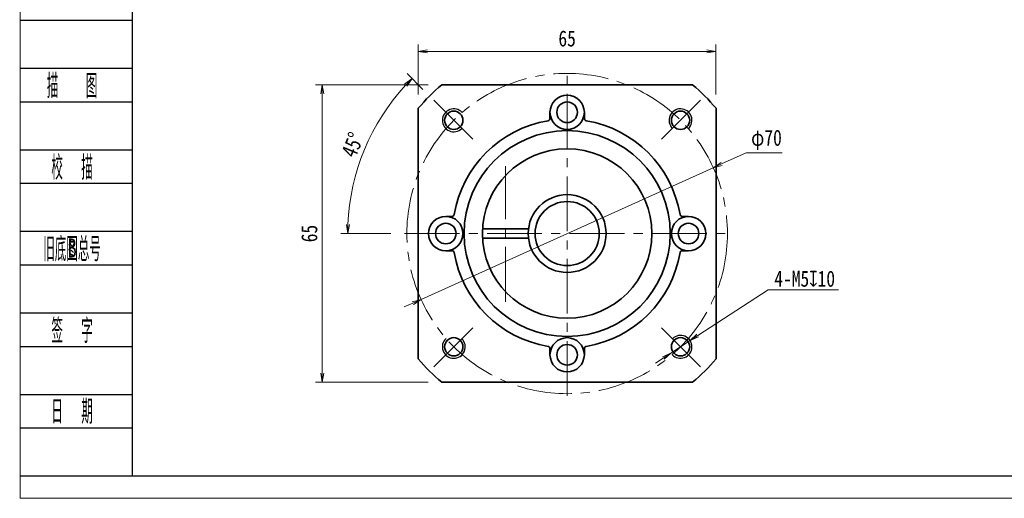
# Model space of a CAD drawing. Header units: millimetres. Extents: x -2 to 429, y 0 to 291.
# Tile 1 of 6: x 0 to 215, y 0 to 105. Entities that reach past the tile are written whole.
import ezdxf
from ezdxf.enums import TextEntityAlignment as Align

# ---------------------------------------------------------------- set-up
doc = ezdxf.new("R2010")
doc.units = ezdxf.units.MM
doc.linetypes.add('点画线', pattern=[18, 12, -2, 2, -2])
doc.layers.add('2细线层', color=4, linetype='Continuous')
doc.layers.add('6文字层', color=3, linetype='Continuous')
for name, color, linetype, lineweight in [('中心线层', 1, '点画线', 18), ('图框_外框线', 7, 'Continuous', 18), ('尺寸线层', 3, 'Continuous', 18), ('粗实线层', 7, 'Continuous', 35)]:
    doc.layers.add(name, color=color, linetype=linetype, lineweight=lineweight)
doc.styles.add('PC_TEXTSTYLE', font='ISOCP.SHX', dxfattribs={"width": 0.707, "bigfont": 'GBCBIG.SHX'})
doc.styles.add('宋体', font='txt', dxfattribs={"width": 0.8})
doc.dimstyles.new('A水平标注$0', dxfattribs={"dimtxt": 3.5, "dimasz": 2, "dimexe": 1.5, "dimexo": 3, "dimgap": 1.1, "dimtad": 1, "dimtoh": 1, "dimdec": 4, "dimdsep": 46, "dimtxsty": '宋体', "dimblk": 'OPEN', "dimcen": 3, "dimclrd": 3, "dimclre": 3, "dimclrt": 6, "dimadec": 0, "dimazin": 0, "dimtm": 1e-09, "dimtfac": 1, "dimtdec": 4, "dimtix": 1, "dimtmove": 0, "dimatfit": 3, "dimldrblk": 'OPEN', "dimfxl": 0, "dimlwd": 13, "dimlwe": 13, "dimarcsym": 0})
doc.dimstyles.new('D直径标注φ25', dxfattribs={"dimtxt": 3.5, "dimasz": 2, "dimexe": 1, "dimexo": 3, "dimtad": 1, "dimtoh": 1, "dimdec": 1, "dimdsep": 46, "dimtxsty": '宋体', "dimblk": 'OPEN', "dimcen": 3, "dimclrd": 3, "dimclre": 3, "dimclrt": 130, "dimadec": 0, "dimazin": 0, "dimtm": 1e-09, "dimtfac": 1, "dimtdec": 1, "dimtmove": 0, "dimatfit": 0, "dimldrblk": 'OPEN', "dimfxl": 0, "dimlwd": 13, "dimlwe": 13, "dimarcsym": 0})
doc.dimstyles.new('螺孔(M8-7H)', dxfattribs={"dimtxt": 3.5, "dimasz": 2, "dimexe": 1.25, "dimexo": 3, "dimtad": 1, "dimtoh": 1, "dimdec": 4, "dimdsep": 46, "dimtxsty": '宋体', "dimblk": 'OPEN', "dimcen": 3, "dimclrd": 3, "dimclre": 3, "dimclrt": 2, "dimadec": 0, "dimazin": 0, "dimtm": 1e-09, "dimtfac": 1, "dimtdec": 4, "dimtmove": 0, "dimatfit": 3, "dimldrblk": 'OPEN', "dimfxl": 0, "dimlwd": 9, "dimlwe": 9, "dimarcsym": 0})

# ---------------------------------------------------------------- blocks, each defined once
blk = doc.blocks.new('_Open')
at = {"color": 0, "linetype": 'ByBlock', "lineweight": -2}
for p, q in [((-1, 0.17), (0, 0)), ((-1, -0.17), (0, 0)), ((0, 0), (-1, 0))]:
    blk.add_line(p, q, dxfattribs=at)
blk = doc.blocks.new('*D38')
at = {"layer": 'Defpoints', "color": 0}
for p in [(151.36, 72.25), (87.55, 43.47)]:
    blk.add_point(p, dxfattribs=at)
at = {"layer": '尺寸线层', "color": 3, "lineweight": 13}
for p, q in [((158.55, 75.5), (153.18, 73.07)), ((166.39, 75.5), (158.55, 75.5)), ((87.55, 43.47), (151.36, 72.25)), ((85.72, 42.65), (83.9, 41.83))]:
    blk.add_line(p, q, dxfattribs=at)
at = {"layer": '尺寸线层', "color": 3, "lineweight": 13, "xscale": 2, "yscale": 2, "zscale": 2}
for p, rotation in [((151.36, 72.25), 204.2753305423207), ((87.55, 43.47), 24.27533054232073)]:
    blk.add_blockref('_Open', p, dxfattribs=dict(at, rotation=rotation))
at = {"layer": '尺寸线层', "color": 130, "insert": (162.97, 78.32), "char_height": 3.5, "attachment_point": 5, "style": '宋体'}
blk.add_mtext('φ70', dxfattribs=at)
blk = doc.blocks.new('*D39')
at = {"layer": 'Defpoints', "color": 0}
for p in [(92.07, 90.36), (65.98, 25.36), (92.07, 25.36)]:
    blk.add_point(p, dxfattribs=at)
at = {"layer": '尺寸线层', "color": 3, "lineweight": 13}
for p, q in [((89.07, 90.36), (64.48, 90.36)), ((65.98, 88.36), (65.98, 27.36)), ((89.07, 25.36), (64.48, 25.36))]:
    blk.add_line(p, q, dxfattribs=at)
at = {"layer": '尺寸线层', "color": 3, "lineweight": 13, "xscale": 2, "yscale": 2, "zscale": 2}
for p, rotation in [((65.98, 90.36), 89.99999999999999), ((65.98, 25.36), 270)]:
    blk.add_blockref('_Open', p, dxfattribs=dict(at, rotation=rotation))
at = {"layer": '尺寸线层', "color": 6, "insert": (63.17, 57.86), "char_height": 3.5, "attachment_point": 5, "rotation": 90, "style": '宋体'}
blk.add_mtext('65', dxfattribs=at)
blk = doc.blocks.new('*D40')
at = {"layer": 'Defpoints', "color": 0}
for p in [(90.08, 87.23), (98.82, 78.49), (75.19, 76.19), (83.95, 57.86), (154.95, 57.86)]:
    blk.add_point(p, dxfattribs=at)
at = {"layer": '尺寸线层', "color": 3, "lineweight": 13}
for p, q in [((87.96, 89.36), (84.52, 92.8)), ((80.95, 57.86), (70.05, 57.86))]:
    blk.add_line(p, q, dxfattribs=at)
blk.add_arc((119.45, 57.86), 47.91, 137.3921, 177.6079, dxfattribs=at)
at = {"layer": '尺寸线层', "color": 3, "lineweight": 13, "xscale": 2, "yscale": 2, "zscale": 2}
for p, rotation in [((85.58, 91.74), 46.19606770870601), ((71.55, 57.86), 268.8039322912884)]:
    blk.add_blockref('_Open', p, dxfattribs=dict(at, rotation=rotation))
at = {"layer": '尺寸线层', "color": 6, "insert": (72.61, 77.26), "char_height": 3.5, "attachment_point": 5, "rotation": 67.5, "style": '宋体'}
blk.add_mtext('45%%d', dxfattribs=at)
blk = doc.blocks.new('*D51')
at = {"layer": 'Defpoints', "color": 0}
for p in [(151.95, 97.66), (86.95, 85.25), (151.95, 85.25)]:
    blk.add_point(p, dxfattribs=at)
at = {"layer": '尺寸线层', "color": 3, "lineweight": 13}
for p, q in [((86.95, 88.25), (86.95, 99.16)), ((151.95, 88.25), (151.95, 99.16)), ((88.95, 97.66), (149.95, 97.66))]:
    blk.add_line(p, q, dxfattribs=at)
at = {"layer": '尺寸线层', "color": 3, "lineweight": 13, "xscale": 2, "yscale": 2, "zscale": 2, "rotation": 180}
blk.add_blockref('_Open', (86.95, 97.66), dxfattribs=at)
at = {"layer": '尺寸线层', "color": 3, "lineweight": 13, "xscale": 2, "yscale": 2, "zscale": 2}
blk.add_blockref('_Open', (151.95, 97.66), dxfattribs=at)
at = {"layer": '尺寸线层', "color": 6, "insert": (119.45, 100.47), "char_height": 3.5, "attachment_point": 5, "style": '宋体'}
blk.add_mtext('65', dxfattribs=at)
blk = doc.blocks.new('*D52')
at = {"color": 3, "lineweight": 9}
for p, q in [((163.33, 45.56), (147.97, 35.57)), ((178.67, 45.56), (163.33, 45.56)), ((142.11, 31.75), (146.3, 34.48)), ((140.43, 30.66), (138.75, 29.57))]:
    blk.add_line(p, q, dxfattribs=at)
at = {"layer": 'Defpoints', "color": 0}
for p in [(146.3, 34.48), (142.11, 31.75)]:
    blk.add_point(p, dxfattribs=at)
at = {"color": 3, "lineweight": 9, "xscale": 2, "yscale": 2, "zscale": 2}
for p, rotation in [((146.3, 34.48), 213.0514311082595), ((142.11, 31.75), 33.05143110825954)]:
    blk.add_blockref('_Open', p, dxfattribs=dict(at, rotation=rotation))
at = {"color": 2, "insert": (171.31, 47.97), "char_height": 3.5, "attachment_point": 5, "style": '宋体'}
blk.add_mtext('4-M5{\\famgdt|b0|i0|c0|p0;x}{10}', dxfattribs=at)

msp = doc.modelspace()

# ---------------------------------------------------------------- linework, layer by layer
at = {"layer": '2细线层'}
for p, q in [((-0.0832, 104.49102), (24.46169, 104.49102)), ((-0.0832, 94.00695), (24.46169, 94.00695)), ((-0.0832, 86.6681), (24.46169, 86.6681)), ((-0.0832, 76.18403), (24.46169, 76.18403)), ((-0.0832, 68.84518), (24.46169, 68.84518)), ((-0.0832, 58.3611), (24.46169, 58.3611)), ((-0.0832, 51.02225), (24.46169, 51.02225)), ((-0.0832, 40.53818), (24.46169, 40.53818)), ((-0.0832, 33.19933), (24.46169, 33.19933)), ((-0.0832, 22.71526), (24.46169, 22.71526)), ((-0.0832, 15.37641), (24.46169, 15.37641)), ((-0.0832, 4.89234), (24.46169, 4.89234))]:
    msp.add_line(p, q, dxfattribs=at)
at = {"layer": '中心线层'}
for p, q in [((119.45222, 22.36043), (119.45222, 93.36043)), ((98.82459, 78.48807), (90.07815, 87.23451)), ((140.07986, 78.48807), (148.8263, 87.23451)), ((105.99526, 42.97364), (105.99526, 72.58175)), ((83.95222, 57.86043), (154.95222, 57.86043)), ((98.82459, 37.2328), (90.07815, 28.48636)), ((140.07986, 37.2328), (148.8263, 28.48636))]:
    msp.add_line(p, q, dxfattribs=at)
msp.add_circle((119.45222, 57.86043), 35, dxfattribs=at)
at = {"layer": '图框_外框线', "color": 3}
msp.add_lwpolyline([(0, 0), (410.9564, 0), (410.9564, 290.60488), (0, 290.60488)], close=True, dxfattribs=at)
at = {"layer": '图框_外框线', "color": 3, "lineweight": 25}
msp.add_lwpolyline([(24.46169, 4.89234), (406.06406, 4.89234), (406.06406, 285.71254), (24.46169, 285.71254)], close=True, dxfattribs=at)
at = {"layer": '粗实线层'}
for p, q in [((115.70222, 84.36043), (115.70222, 83.00377)), ((123.20222, 84.36043), (123.20222, 83.00377)), ((92.95222, 61.61043), (94.30889, 61.61043)), ((145.95222, 61.61043), (144.59556, 61.61043)), ((111.01125, 58.86043), (100.97927, 58.86043)), ((111.01125, 56.86043), (100.97927, 56.86043)), ((92.95222, 54.11043), (94.30889, 54.11043)), ((145.95222, 54.11043), (144.59556, 54.11043)), ((115.70222, 31.36043), (115.70222, 32.7171)), ((123.20222, 31.36043), (123.20222, 32.7171))]:
    msp.add_line(p, q, dxfattribs=at)
for points in [[(92.06609, 90.36043), (146.83835, 90.36043)], [(86.95222, 30.4743), (86.95222, 85.24656)], [(151.95222, 85.24656), (151.95222, 30.4743)], [(146.83835, 25.36043), (92.06609, 25.36043)]]:
    msp.add_lwpolyline(points, dxfattribs=at)
for centre, radius in [((119.45222, 84.36043), 3.75), ((119.45222, 84.36043), 2.25), ((94.70348, 82.60917), 2), ((144.20096, 82.60917), 2), ((119.45222, 57.86043), 22.5), ((119.45222, 57.86043), 18.5), ((119.45222, 57.86043), 8.5), ((119.45222, 57.86043), 7), ((92.95222, 57.86043), 3.75), ((145.95222, 57.86043), 3.75), ((92.95222, 57.86043), 2.25), ((145.95222, 57.86043), 2.25), ((94.70348, 33.1117), 2), ((119.45222, 31.36043), 3.75), ((144.20096, 33.1117), 2), ((119.45222, 31.36043), 2.25)]:
    msp.add_circle(centre, radius, dxfattribs=at)
for centre, radius, start, end in [((119.45222, 57.86043), 42.5, 130.1191669, 139.8808331), ((119.45222, 57.86043), 42.5, 40.1191669, 49.8808331), ((119.45222, 57.86043), 25, 99.5940695, 170.4059457), ((115.20223, 83.00377), 0.49999, 279.5932911, 0.0003078), ((123.70221, 83.00377), 0.49999, 179.9996922, 260.4067089), ((119.45222, 57.86043), 25, 9.5940543, 80.4059457), ((94.30889, 62.11043), 0.49999, 269.9996922, 350.4067089), ((144.59555, 62.11043), 0.49999, 189.5932911, 270.0003078), ((94.30889, 53.61044), 0.49999, 9.5932911, 90.0003078), ((144.59555, 53.61044), 0.49999, 89.9996922, 170.4067089), ((119.45222, 57.86043), 25, 189.5940543, 260.4059457), ((119.45222, 57.86043), 25, 279.5940543, 350.4059457), ((115.20223, 32.7171), 0.49999, 359.9996922, 80.4067089), ((123.70221, 32.7171), 0.49999, 99.5932911, 180.0003078), ((119.45222, 57.86043), 42.5, 220.1191669, 229.8808331), ((119.45222, 57.86043), 42.5, 310.1191669, 319.8808331)]:
    msp.add_arc(centre, radius, start, end, dxfattribs=at)
at = {"layer": '粗实线层', "lineweight": -2}
for centre, start, end in [((94.70348, 82.60917), 42.9532869, 315), ((144.20096, 82.60917), 312.9532869, 225), ((94.70348, 33.1117), 132.9532869, 45), ((144.20096, 33.1117), 222.9532869, 135)]:
    msp.add_arc(centre, 2.5, start, end, dxfattribs=at)

# ---------------------------------------------------------------- texts
at = {"layer": '6文字层', "color": 3, "style": 'PC_TEXTSTYLE'}
for s, width, p in [('描   图', 0.6667, (11.3566, 90.33752)), ('校  描', 0.667, (11.3566, 72.5146)), ('旧底图总号', 0.667, (11.3566, 54.69168)), ('签  字', 0.667, (11.3566, 36.86876)), ('日  期', 0.667, (11.36314, 19.15047))]:
    msp.add_text(s, height=5.242036, dxfattribs=dict(at, width=width)).set_placement(p, align=Align.MIDDLE)
at = {"layer": '6文字层', "width": 0.707}
msp.add_text('B', height=4.19363, dxfattribs=at).set_placement((11.3566, 54.69168), align=Align.MIDDLE)

# ---------------------------------------------------------------- dimensions: what is measured, and where the dimension line sits
dim = msp.add_diameter_dim_2p(p1=(142.10551, 31.74822), p2=(146.29641, 34.47517), text='4-M<>{\\famgdt|b0|i0|c0|p0;x}{10}', dimstyle='螺孔(M8-7H)', override={"dimgap": 0.625, "dimtad": 1, "dimtih": 0, "dimtoh": 1, "dimdec": 4, "dimlfac": 1, "dimpost": '<>', "dimcen": 0, "dimse1": 0, "dimse2": 0, "dimsd1": 0, "dimsd2": 0, "dimtix": 0, "dimtofl": 1, "dimatfit": 3, "dimtvp": 0.1})
dim.commit()
dim.dimension.update_dxf_attribs({"geometry": '*D52', "text_midpoint": (171.30987, 45.55733), "dimtype": 163})
at = {"layer": '尺寸线层'}
dim = msp.add_linear_dim(base=(151.95222, 97.65738), p1=(86.95222, 85.24656), p2=(151.95222, 85.24656), dimstyle='A水平标注$0', override={"dimblk": 'Open', "dimtfill": 1, "dimtfillclr": 256}, dxfattribs=at)
dim.commit()
dim.dimension.update_dxf_attribs({"geometry": '*D51', "text_midpoint": (119.45222, 100.46828)})
dim = msp.add_angular_dim_2l(base=(75.19198, 76.19362), line1=((83.95222, 57.86043), (154.95222, 57.86043)), line2=((98.82459, 78.48807), (90.07815, 87.23451)), dimstyle='A水平标注$0', override={"dimblk": 'Open', "dimtfill": 1, "dimtfillclr": 256}, dxfattribs=at)
dim.commit()
dim.dimension.update_dxf_attribs({"geometry": '*D40', "text_midpoint": (72.61312, 77.26182)})
dim = msp.add_linear_dim(base=(65.98105, 25.36043), p1=(92.06609, 90.36043), p2=(92.06609, 25.36043), angle=270, dimstyle='A水平标注$0', override={"dimblk": 'Open', "dimtfill": 1, "dimtfillclr": 256}, dxfattribs=at)
dim.commit()
dim.dimension.update_dxf_attribs({"geometry": '*D39', "text_midpoint": (63.17015, 57.86043)})
dim = msp.add_diameter_dim_2p(p1=(87.54691, 43.47117), p2=(151.35753, 72.2497), dimstyle='D直径标注φ25', override={"dimgap": 1, "dimpost": 'φ<>'}, dxfattribs=at)
dim.commit()
dim.dimension.update_dxf_attribs({"geometry": '*D38', "text_midpoint": (162.97264, 75.49564), "dimtype": 163})

doc.saveas('drawing.dxf')
